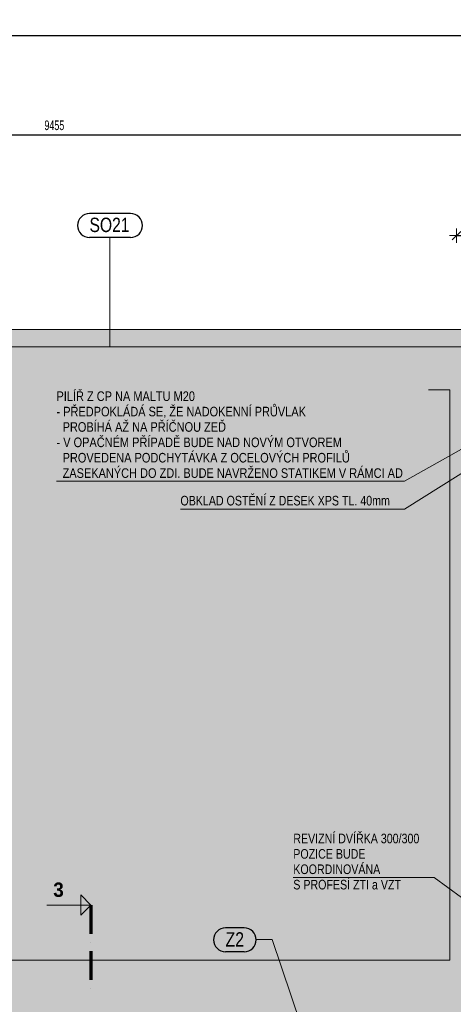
# Model space of a CAD drawing. Header units: millimetres. Extents: x -97971 to 48677, y -63570 to -5533.
# Tile 51 of 65: x -7142 to -2618, y -54029 to -43739. Entities that reach past the tile are written whole.
import ezdxf

# ---------------------------------------------------------------- set-up
doc = ezdxf.new("R2010")
doc.units = ezdxf.units.MM
doc.header["$PDMODE"] = 65
doc.linetypes.add('JIS_08_37', pattern=[480, 300, -90, 0, -90])
for name, color, linetype, lineweight in [('XR$1$1.PP - NÁVRH_1', 7, 'Continuous', 25), ('XR$2$KOTY_1', 7, 'Continuous', 25), ('XR$7$FILING ___1', 7, 'Continuous', 25)]:
    doc.layers.add(name, color=color, linetype=linetype, lineweight=lineweight)
doc.styles.add('ARIAL', font='ARIAL.TTF')
doc.styles.add('Arial Black', font='Arial Black')
doc.styles.add('ARIALNARROW', font='ARIALN.TTF')
doc.dimstyles.new('DIMSTYLE_3', dxfattribs={"dimtxt": 100, "dimasz": 150, "dimexe": 0, "dimexo": 0, "dimgap": 50, "dimtad": 2, "dimdec": 0, "dimrnd": 5, "dimzin": 12, "dimdsep": 46, "dimtxsty": 'ARIALNARROW', "dimblk1": 'ALL_ML_STRICH', "dimblk2": 'ALL_ML_STRICH', "dimsah": 1, "dimcen": 0, "dimclrd": 6, "dimclre": 6, "dimclrt": 6, "dimadec": 0, "dimazin": 0, "dimtfac": 1, "dimtdec": 0, "dimtix": 1, "dimtmove": 2, "dimatfit": 3, "dimfxl": 0, "dimtzin": 0, "dimlwd": 0, "dimlwe": 13, "dimarcsym": 0})

# ---------------------------------------------------------------- blocks, each defined once
blk = doc.blocks.new('ALL_ML_STRICH')
at = {"color": 0, "linetype": 'ByBlock', "lineweight": -2}
for p, q in [((-1, 0), (0.5, 0)), ((-0.3, -0.3), (0.3, 0.3)), ((0, -0.5), (0, 0.5))]:
    blk.add_line(p, q, dxfattribs=at)
blk = doc.blocks.new('*D29')
at = {"layer": 'DEFPOINTS', "color": 6, "linetype": 'Continuous', "lineweight": 13}
for p in [(-11328, -43904), (-11328, -45292), (16997, -45292)]:
    blk.add_point(p, dxfattribs=at)
at = {"layer": 'XR$2$KOTY_1', "color": 6, "linetype": 'Continuous', "lineweight": -2}
for p, q in [((-11328, -44577), (-11328, -43904)), ((-11328, -43904), (16997, -43904)), ((16997, -44645), (16997, -43904))]:
    blk.add_line(p, q, dxfattribs=at)
at = {"layer": 'XR$2$KOTY_1', "color": 6, "linetype": 'Continuous', "lineweight": 13, "xscale": 150, "yscale": 150, "zscale": 150, "rotation": 180}
blk.add_blockref('ALL_ML_STRICH', (-11328, -43904), dxfattribs=at)
at = {"layer": 'XR$2$KOTY_1', "color": 6, "linetype": 'Continuous', "lineweight": 13, "xscale": 150, "yscale": 150, "zscale": 150}
blk.add_blockref('ALL_ML_STRICH', (16997, -43904), dxfattribs=at)
at = {"layer": 'XR$2$KOTY_1', "color": 6, "linetype": 'Continuous', "lineweight": 13, "insert": (2830, -43804), "char_height": 100, "width": 405.71, "attachment_point": 5, "style": 'ARIALNARROW'}
blk.add_mtext('\\W0.81;\\A1;{28325}', dxfattribs=at)
blk = doc.blocks.new('KOMPLEXNÍ OBJEKT_5')
at = {"layer": 'XR$2$KOTY_1', "color": 7, "linetype": 'Continuous', "lineweight": 13}
for p, q in [((-6400, -52992), (-6506, -52886)), ((-6506, -52886), (-6506, -53098)), ((-6400, -52992), (-6858, -52992)), ((-6400, -52992), (-6506, -53098))]:
    blk.add_line(p, q, dxfattribs=at)
at = {"layer": 'XR$2$KOTY_1', "color": 7, "linetype": 'JIS_08_37', "lineweight": 70}
blk.add_line((-6400, -52992), (-6400, -53867), dxfattribs=at)
at = {"layer": 'XR$2$KOTY_1', "color": 7, "linetype": 'Continuous', "lineweight": 25, "insert": (-6792, -52909), "char_height": 150, "width": 176.23, "attachment_point": 7, "rotation": 0.0001, "style": 'Arial Black'}
blk.add_mtext('\\W0.82;3', dxfattribs=at)
blk = doc.blocks.new('*D138')
at = {"layer": 'DEFPOINTS', "color": 6, "linetype": 'Continuous', "lineweight": 13}
for p in [(-2583, -45307), (-2283, -45607), (-2583, -45996)]:
    blk.add_point(p, dxfattribs=at)
at = {"layer": 'XR$2$KOTY_1', "color": 6, "linetype": 'Continuous', "lineweight": -2}
for p, q in [((-2583, -45996), (-2583, -45996)), ((-2583, -45996), (-2283, -45996)), ((-2283, -45996), (-2283, -45996))]:
    blk.add_line(p, q, dxfattribs=at)
at = {"layer": 'XR$2$KOTY_1', "color": 6, "linetype": 'Continuous', "lineweight": 13, "xscale": 150, "yscale": 150, "zscale": 150, "rotation": 180}
blk.add_blockref('ALL_ML_STRICH', (-2583, -45996), dxfattribs=at)
at = {"layer": 'XR$2$KOTY_1', "color": 6, "linetype": 'Continuous', "lineweight": 13, "xscale": 150, "yscale": 150, "zscale": 150}
blk.add_blockref('ALL_ML_STRICH', (-2283, -45996), dxfattribs=at)
at = {"layer": 'XR$2$KOTY_1', "color": 6, "linetype": 'Continuous', "lineweight": 13, "insert": (-2430, -45896), "char_height": 100, "width": 243.43, "attachment_point": 5, "style": 'ARIALNARROW'}
blk.add_mtext('\\W0.81;\\A1;{300}', dxfattribs=at)
blk = doc.blocks.new('*D187')
at = {"layer": 'DEFPOINTS', "color": 6, "linetype": 'Continuous', "lineweight": 13}
for p in [(-11508, -44943), (-11508, -47157), (-2053, -47607)]:
    blk.add_point(p, dxfattribs=at)
at = {"layer": 'XR$2$KOTY_1', "color": 6, "linetype": 'Continuous', "lineweight": -2}
for p, q in [((-11508, -44880), (-11508, -44943)), ((-11508, -44943), (-2053, -44943)), ((-2053, -45519), (-2053, -44943))]:
    blk.add_line(p, q, dxfattribs=at)
at = {"layer": 'XR$2$KOTY_1', "color": 6, "linetype": 'Continuous', "lineweight": 13, "xscale": 150, "yscale": 150, "zscale": 150, "rotation": 180}
blk.add_blockref('ALL_ML_STRICH', (-11508, -44943), dxfattribs=at)
at = {"layer": 'XR$2$KOTY_1', "color": 6, "linetype": 'Continuous', "lineweight": 13, "xscale": 150, "yscale": 150, "zscale": 150}
blk.add_blockref('ALL_ML_STRICH', (-2053, -44943), dxfattribs=at)
at = {"layer": 'XR$2$KOTY_1', "color": 6, "linetype": 'Continuous', "lineweight": 13, "insert": (-6781, -44843), "char_height": 100, "width": 324.57, "attachment_point": 5, "style": 'ARIALNARROW'}
blk.add_mtext('\\W0.81;\\A1;{9455}', dxfattribs=at)

msp = doc.modelspace()

# ---------------------------------------------------------------- hatches: boundary and pattern name
at = {"layer": 'XR$7$FILING ___1', "linetype": 'Continuous', "lineweight": 13}
for color, points in [(11, [(-11327.8, -45291.7), (-18117.8, -45291.7), (-18117.8, -57776.7), (-10837.8, -57776.7), (-10837.8, -57596.7), (-17937.8, -57596.7), (-17937.8, -45471.7), (-11507.8, -45471.7), (-11507.8, -47156.7), (-1982.8, -47156.7), (-1982.8, -46976.7), (-11327.8, -46976.7)]), (254, [(-2875.1, -47156.7), (-11507.8, -47156.7), (-11507.8, -45471.7), (-17937.8, -45471.7), (-17937.8, -57596.7), (-12335.6, -57596.7), (-12335.6, -57146.7), (-11957.8, -57146.7), (-11957.8, -53172.2), (-11507.8, -53172.2), (-11507.8, -53566.7), (-2652.8, -53566.7), (-2652.8, -47606.7), (-2875.1, -47606.7)])]:
    msp.add_hatch(color=color, dxfattribs=at).paths.add_polyline_path(points, flags=0)
h = msp.add_hatch(dxfattribs=at)
h.set_pattern_fill('VZOR', scale=108, style=0, pattern_type=2)
h.set_pattern_definition([(0, (216, 216), (108, 108), [108, -108]), (90, (216, 216), (-108, 108), [108, -108])])
h.paths.add_polyline_path([(-11327.8, -45291.7), (-18117.8, -45291.7), (-18117.8, -57776.7), (-10837.8, -57776.7), (-10837.8, -57596.7), (-17937.8, -57596.7), (-17937.8, -45471.7), (-11507.8, -45471.7), (-11507.8, -47156.7), (-1982.8, -47156.7), (-1982.8, -46976.7), (-11327.8, -46976.7)], flags=0)
at = {"layer": 'XR$7$FILING ___1', "linetype": 'Continuous', "lineweight": 50}
msp.add_hatch(color=254, dxfattribs=at).paths.add_polyline_path([(-2022.8, -47606.7), (-2022.8, -47156.7), (-2875.1, -47156.7), (-2875.1, -47606.7), (-2652.8, -47606.7), (-2652.8, -53566.7), (-11507.8, -53566.7), (-11507.8, -53172.2), (-11957.8, -53172.2), (-11957.8, -57146.7), (-12335.6, -57146.7), (-12335.6, -57596.7), (-10877.8, -57596.7), (-10877.8, -57146.7), (-11507.8, -57146.7), (-11507.8, -54166.7), (-4827.8, -54166.7), (-4827.8, -54966.7), (-4527.8, -54966.7), (-4527.8, -54166.7), (-1077.8, -54166.7), (-1077.8, -54266.7), (-777.8, -54266.7), (-777.8, -53566.7), (-1357.8, -53566.7), (-1357.8, -52966.7), (-2052.8, -52966.7), (-2052.8, -47606.7)])

# ---------------------------------------------------------------- linework, layer by layer
at = {"layer": 'XR$1$1.PP - NÁVRH_1', "color": 7, "linetype": 'Continuous', "lineweight": 13}
for p, q in [((-1982.8, -46976.7), (-11327.8, -46976.7)), ((-2875.1, -47156.7), (-11507.8, -47156.7)), ((-3128.5, -48853.4), (-846.9, -47419.8)), ((-5465.2, -48853.4), (-3128.5, -48853.4))]:
    msp.add_line(p, q, dxfattribs=at)
at = {"layer": 'XR$1$1.PP - NÁVRH_1', "color": 14, "linetype": 'Continuous', "lineweight": 13}
for p, q in [((-2875.1, -47156.7), (-872.8, -47156.7)), ((-2652.8, -47606.7), (-2875.1, -47606.7)), ((-2652.8, -47606.7), (-2652.8, -53566.7)), ((-11507.8, -53566.7), (-2652.8, -53566.7))]:
    msp.add_line(p, q, dxfattribs=at)
at = {"layer": 'XR$2$KOTY_1', "color": 3, "linetype": 'Continuous', "lineweight": 25}
for p, q in [((-5985.7, -45765.3), (-6414.3, -45765.3)), ((-5985.7, -46015.3), (-6414.3, -46015.3)), ((-4799.2, -53230.3), (-4994.8, -53230.3)), ((-4799.2, -53480.3), (-4994.8, -53480.3))]:
    msp.add_line(p, q, dxfattribs=at)
at = {"layer": 'XR$2$KOTY_1', "color": 3, "linetype": 'Continuous', "lineweight": 13}
for p, q in [((-6200.3, -46015.3), (-6200.3, -47156.7)), ((-4667.6, -53350.3), (-4507.6, -53350.3)), ((-4507.6, -53350.3), (-4209.4, -54239.8))]:
    msp.add_line(p, q, dxfattribs=at)
at = {"layer": 'XR$2$KOTY_1', "color": 7, "linetype": 'Continuous', "lineweight": 13}
for p, q in [((-3128.5, -48560.6), (-1172.8, -47460.2)), ((-6758.5, -48560.6), (-3128.5, -48560.6)), ((-2818.1, -52703.1), (-4287.4, -52703.1)), ((-4287.4, -52703.1), (-2818.1, -52703.1)), ((-2818.1, -52703.1), (-574.2, -54357.3))]:
    msp.add_line(p, q, dxfattribs=at)
at = {"layer": 'XR$2$KOTY_1', "color": 3, "linetype": 'Continuous', "lineweight": 25}
for centre, start, end in [((-6414.3, -45890.3), 90, 270), ((-5985.7, -45890.3), 270, 90), ((-4994.8, -53355.3), 90, 270), ((-4799.2, -53355.3), 270, 90)]:
    msp.add_arc(centre, 125, start, end, dxfattribs=at)

# ---------------------------------------------------------------- block references
at = {"layer": 'XR$2$KOTY_1', "color": 7, "linetype": 'Continuous', "lineweight": 25}
msp.add_blockref('KOMPLEXNÍ OBJEKT_5', (0, 0), dxfattribs=at)

# ---------------------------------------------------------------- texts
at = {"layer": 'XR$2$KOTY_1', "color": 3, "linetype": 'Continuous', "lineweight": 25, "char_height": 150, "attachment_point": 7, "style": 'ARIAL'}
for s, insert, width in [('\\W0.78;SO21', (-6414.3, -45960.3), 487.237), ('\\W0.79;Z2', (-4994.8, -53425.3), 255.141)]:
    msp.add_mtext(s, dxfattribs=dict(at, insert=insert, width=width))
at = {"layer": 'XR$2$KOTY_1', "color": 7, "linetype": 'Continuous', "lineweight": 13, "char_height": 100, "attachment_point": 1, "line_spacing_factor": 0.963855, "style": 'ARIALNARROW'}
for s, insert, width in [('\\W1.00;PILÍŘ Z CP NA MALTU M20\\P- PŘEDPOKLÁDÁ SE, ŽE NADOKENNÍ PRŮVLAK\\P  PROBÍHÁ AŽ NA PŘÍČNOU ZEĎ\\P- V OPAČNÉM PŘÍPADĚ BUDE NAD NOVÝM OTVOREM\\P  PROVEDENA PODCHYTÁVKA Z OCELOVÝCH PROFILŮ\\P  ZASEKANÝCH DO ZDI. BUDE NAVRŽENO STATIKEM V RÁMCI AD', (-6758.5, -47623.9), 3524.912), ('\\W0.97;REVIZNÍ DVÍŘKA 300/300\\PPOZICE BUDE KOORDINOVÁNA\\PS PROFESÍ ZTI a VZT', (-4287.4, -52246.4), 1518.055)]:
    msp.add_mtext(s, dxfattribs=dict(at, insert=insert, width=width))
at = {"layer": 'XR$2$KOTY_1', "color": 7, "linetype": 'Continuous', "lineweight": 18, "insert": (-5465.2, -48816.8), "char_height": 100, "width": 2229.705, "attachment_point": 7, "style": 'ARIALNARROW'}
msp.add_mtext('\\W0.97;OBKLAD OSTĚNÍ Z DESEK XPS TL. 40mm', dxfattribs=at)

# ---------------------------------------------------------------- dimensions: what is measured, and where the dimension line sits
at = {"layer": 'XR$2$KOTY_1', "color": 6, "linetype": 'Continuous', "lineweight": 13}
for base, p1, p2, picture, middle in [((16997.2, -43904.5), (-11327.8, -44577.4), (16997.2, -44644.9), '*D29', (2830, -43804.5)), ((-2052.8, -44943.4), (-11507.8, -44880.3), (-2052.8, -45519.2), '*D187', (-6781.4, -44843.4)), ((-2282.8, -45995.7), (-2582.8, -45995.7), (-2282.8, -45995.7), '*D138', (-2430.3, -45895.7))]:
    dim = msp.add_linear_dim(base=base, p1=p1, p2=p2, dimstyle='DIMSTYLE_3', override={"dimpost": '<>', "dimclrd": 6, "dimclre": 6, "dimclrt": 6, "dimlwd": 0, "dimlwe": 13}, dxfattribs=at)
    dim.commit()
    dim.dimension.update_dxf_attribs({"geometry": picture, "text_midpoint": middle, "dimtype": 160})

doc.saveas('drawing.dxf')
